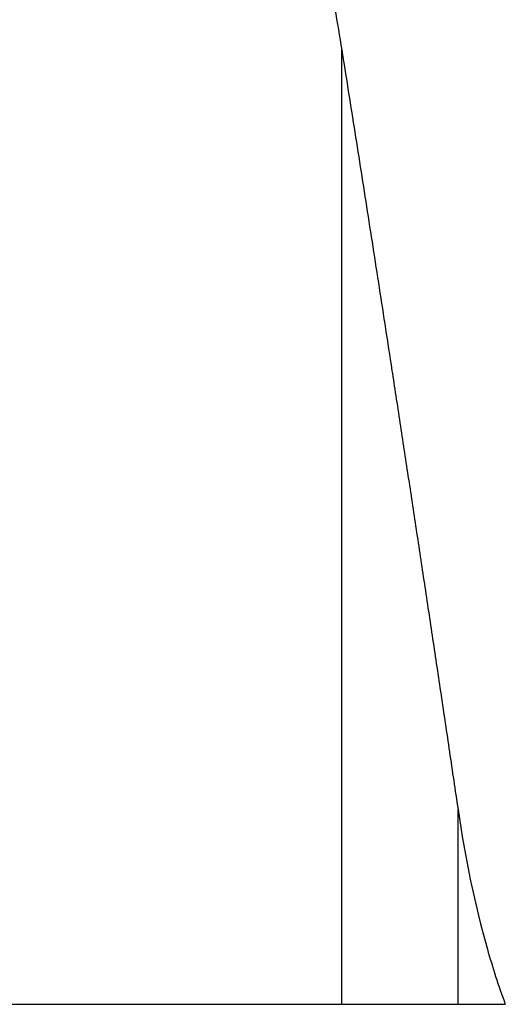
# Model space of a CAD drawing. Header units: millimetres. Extents: x 0 to 7374, y 0 to 4200.
# Tile 23 of 256: x 1985 to 2010, y 927 to 980. Entities that reach past the tile are written whole.
import ezdxf

# ---------------------------------------------------------------- set-up
doc = ezdxf.new("R2010")
doc.units = ezdxf.units.MM
doc.header["$LTSCALE"] = 0.2

# ---------------------------------------------------------------- blocks, each defined once
blk = doc.blocks.new('A$C98759802')
for p, q in [((-34.628, 20), (-34.628, 70.77)), ((-28.448, 20), (-28.448, 30.367)), ((-87.553, 20), (-25.934, 20))]:
    blk.add_line(p, q)
for points, knots in [([(-40.063, 88.167), (-38.778, 86.119), (-37.801, 83.664), (-36.421, 79.398), (-35.88, 77.274), (-35.124, 73.671), (-34.861, 72.232), (-34.628, 70.77)], [10.780701, 10.780701, 10.780701, 10.780701, 11.566294, 11.566294, 12.281263, 12.281263, 12.742484, 12.742484, 12.742484, 12.742484]), ([(-28.448, 30.367), (-28.069, 27.784), (-27.556, 25.287), (-26.616, 21.986), (-26.3, 20.994), (-25.934, 20)], [2.464751, 2.464751, 2.464751, 2.464751, 3.257717, 3.257717, 3.580133, 3.580133, 3.580133, 3.580133])]:
    blk.add_open_spline(points, degree=3, knots=knots)
blk.add_rational_spline([(-34.628, 70.77), (-31.744, 52.687), (-28.448, 30.367)], [1, 1.00431373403, 1.00159145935], degree=2)

msp = doc.modelspace()

# ---------------------------------------------------------------- block references
msp.add_blockref('A$C98759802', (2036.257, 907.397))

doc.saveas('drawing.dxf')
